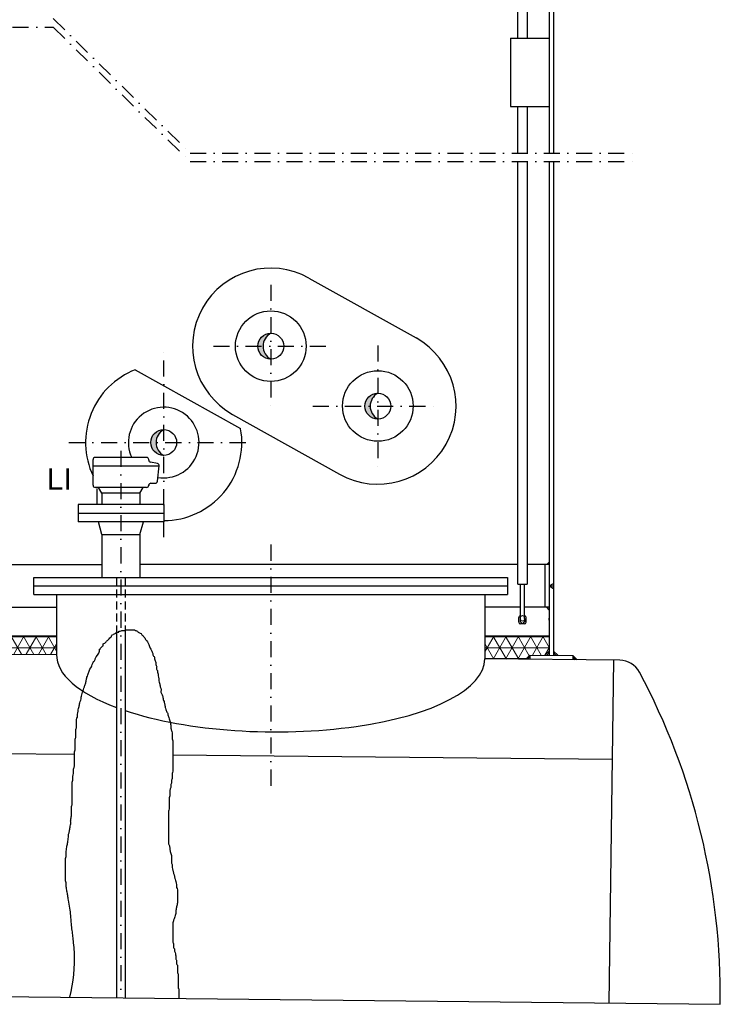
# Model space of a CAD drawing. Header units: millimetres. Extents: x 3957 to 44397, y -13363 to 1692.
# Tile 8 of 18: x 17115 to 18750, y -6471 to -4171. Entities that reach past the tile are written whole.
import ezdxf

# ---------------------------------------------------------------- set-up
doc = ezdxf.new("R2010")
doc.units = ezdxf.units.MM
doc.header["$LTSCALE"] = 0.5
doc.header["$MEASUREMENT"] = 0
for name, pattern in [('DASHDOT', [1, 0.5, -0.25, 0, -0.25]), ('DOT', [0.25, 0, -0.25]), ('HIDDEN', [0.375, 0.25, -0.125]), ('JIS_02_1.0', [2, 1, -1])]:
    doc.linetypes.add(name, pattern=pattern)
doc.layers.get('0').update_dxf_attribs({"linetype": 'CONTINUOUS'})
for name, color, linetype in [('2', 7, 'CONTINUOUS'), ('3', 7, 'CONTINUOUS'), ('41', 7, 'CONTINUOUS'), ('POL_Schraff', 7, 'CONTINUOUS')]:
    doc.layers.add(name, color=color, linetype=linetype)
doc.layers.add('Bemaßung', color=7, linetype='CONTINUOUS', lineweight=13)
doc.styles.add('ROMANS', font='ROMANS', dxfattribs={"height": 0.2})

msp = doc.modelspace()

# ---------------------------------------------------------------- hatches: boundary and pattern name
at = {"layer": '2', "linetype": 'Continuous', "lineweight": 5}
h = msp.add_hatch(dxfattribs=at)
h.set_pattern_fill('NET3', color=256, scale=200)
h.set_pattern_definition([(0, (12447.52, -12912.857), (0, 25), []), (60, (12447.52, -12912.857), (-21.650635, 12.5), []), (120, (12447.52, -12912.857), (-21.650635, -12.5), [])])
h.paths.add_polyline_path([(15810.3, -5610.4), (15770.9, -5610.4), (15770.9, -5619.8), (15781, -5629.9), (15810.3, -5630.1)])
h.paths.add_polyline_path([(16087.5, -5610.4), (15831.6, -5610.4), (15831.6, -5640.4), (15987.8, -5641.9), (16087.5, -5642.9)])
h.paths.add_polyline_path([(16193.9, -5610.4), (16087.5, -5610.4), (16087.5, -5642.9), (16193.9, -5644)])
h.paths.add_polyline_path([(17200.9, -5610.4), (17007.9, -5610.4), (17007.9, -5652.1), (17200.9, -5654.1)])
h.paths.add_polyline_path([(18350.9, -5610.4), (18200.9, -5610.4), (18200.9, -5664.1), (18296.1, -5665), (18306, -5655.1), (18341, -5655.5), (18350.9, -5645.6)])
at = {"layer": 'POL_Schraff', "linetype": 'Continuous', "ltscale": 150}
h = msp.add_hatch(color=256, dxfattribs=at)
h.dxf.hatch_style = 1
h.paths.add_polyline_path([(17683, -4933.5), (17670.8, -4933.5, 0.414214), (17700.9, -4963.6, -0.273942)])
h.paths.add_polyline_path([(17700.9, -4903.3, 0.414214), (17670.8, -4933.5), (17683, -4933.5, -0.273942)])
h = msp.add_hatch(color=256, dxfattribs=at)
h.dxf.hatch_style = 1
h.paths.add_polyline_path([(17933, -5073.5), (17920.8, -5073.5, 0.414214), (17950.9, -5103.6, -0.273942)])
h.paths.add_polyline_path([(17950.9, -5043.3, 0.414214), (17920.8, -5073.5), (17933, -5073.5, -0.273942)])
h = msp.add_hatch(color=256, dxfattribs=at)
h.dxf.hatch_style = 1
h.paths.add_polyline_path([(17433, -5158.5), (17420.8, -5158.5, 0.414214), (17450.9, -5188.6, -0.273942)])
h.paths.add_polyline_path([(17450.9, -5128.3, 0.414214), (17420.8, -5158.5), (17433, -5158.5, -0.273942)])

# ---------------------------------------------------------------- linework, layer by layer
for p, q in [((18277.7, -5489.7), (18299.2, -5489.7)), ((18293.5, -5562.3), (18296, -5564.9)), ((18279.7, -5578.3), (18279.7, -5567.7)), ((18283.5, -5569.3), (18283.5, -5577)), ((18283.5, -5577), (18288.5, -5582.3)), ((18293.2, -5582.3), (18283.7, -5582.3)), ((18293.5, -5577), (18288.5, -5582.3)), ((18293.5, -5569.3), (18293.5, -5577)), ((18297.2, -5578.3), (18297.2, -5567.7))]:
    msp.add_line(p, q)
at = {"linetype": 'JIS_02_1.0', "lineweight": 5, "ltscale": 2}
msp.add_line((18283.5, -5562.3), (18280.9, -5564.9), dxfattribs=at)
for points in [[(18277.7, -4213.5), (18277.7, -3256), (18299.2, -3256), (18299.2, -4213.5)], [(18277.7, -4482.3), (18277.7, -4373.5)], [(18299.2, -4373.5), (18299.2, -4482.3)], [(18277.7, -5489.7), (18277.7, -4502.3)], [(18299.2, -4502.3), (18299.2, -5489.7)], [(18283.5, -5489.7), (18283.5, -5569.3)], [(18293.5, -5569.3), (18293.5, -5489.7)]]:
    msp.add_lwpolyline(points)
for centre, start, end in [((18283.7, -5567.7), 135, 180), ((18293.2, -5567.7), 0, 45), ((18283.7, -5578.3), 180, 270), ((18293.2, -5578.3), 270, 0)]:
    msp.add_arc(centre, 4, start, end)
at = {"linetype": 'JIS_02_1.0', "lineweight": 5, "ltscale": 2, "extrusion": (0, 0, -1)}
msp.add_ellipse((18288.5, -5569.3), major_axis=(0, -6.29), ratio=0.795389, dxfattribs=at)
at = {"layer": '2', "color": 7, "linetype": 'Continuous', "ltscale": 150}
for p, q in [((18350.9, -3003.5), (18350.9, -4482.3)), ((18360.9, -3003.5), (18360.9, -4482.3)), ((18350.9, -4502.3), (18350.9, -5655.6)), ((18360.9, -4502.3), (18360.9, -5655.7)), ((17790.1, -4774.2), (18040.1, -4914.2)), ((17384.6, -4988.4), (17630.5, -5126.1)), ((17611.7, -5092.7), (17861.7, -5232.7)), ((17306.5, -5373.5), (17306.5, -5473.5)), ((17395.4, -5373.5), (17395.4, -5473.5)), ((16908.9, -5443.5), (17306.5, -5443.5)), ((18277.7, -5443.5), (17395.4, -5443.5)), ((18350.9, -5443.5), (18299.2, -5443.5)), ((18340.9, -5443.5), (18340.9, -5543.5)), ((18350.9, -5437.8), (18345.2, -5443.5)), ((17147.9, -5513.5), (17147.9, -5473.5)), ((17147.9, -5473.5), (18253.9, -5473.5)), ((18253.9, -5473.5), (18253.9, -5513.5)), ((17147.9, -5493.5), (18253.9, -5493.5)), ((18350.9, -5493.5), (18360.9, -5487.7)), ((18350.9, -5493.5), (18360.9, -5493.5)), ((18350.9, -5493.5), (18360.9, -5499.2)), ((17147.9, -5513.5), (18253.9, -5513.5)), ((17200.9, -5513.5), (17200.9, -5654.1)), ((18200.9, -5513.5), (18200.9, -5664.1)), ((17007.9, -5543.5), (17200.9, -5543.5)), ((18283.5, -5543.5), (18200.9, -5543.5)), ((18350.9, -5543.5), (18293.5, -5543.5)), ((18350.9, -5549.1), (18345.2, -5543.5)), ((17200.9, -5568.5), (17200.9, -5573.5)), ((18350.9, -5573.5), (18350.9, -5568.5)), ((17007.9, -5652.1), (17200.9, -5654.1)), ((18306, -5655.1), (18296.1, -5665)), ((18306, -5655.1), (18305.9, -5665.1)), ((18306, -5655.1), (18406, -5656.1)), ((18340.9, -5655.6), (18350.9, -5645.6)), ((18345.2, -5655.5), (18350.9, -5649.8)), ((18370.9, -5655.7), (18360.9, -5645.7)), ((18366.7, -5655.7), (18360.9, -5649.9)), ((18406, -5656.1), (18405.9, -5666.1)), ((18406, -5656.1), (18416.1, -5666.2)), ((18515.6, -5667.2), (18200.9, -5664.1)), ((18306, -5659.4), (18300.3, -5665)), ((18406, -5660.3), (18411.8, -5666.2)), ((18500.9, -5667), (18490.3, -6468.3)), ((15987.8, -5874.2), (17242.4, -5886.8)), ((18497.8, -5899.3), (17472.4, -5889.1))]:
    msp.add_line(p, q, dxfattribs=at)
at = {"layer": '2', "color": 7, "linetype": 'DASHDOT', "ltscale": 150}
for p, q in [((17193, -4168.2), (17512.4, -4482.3)), ((15596.1, -4188.2), (17193, -4188.2)), ((17193, -4188.2), (17512.4, -4502.3)), ((17512.4, -4482.3), (18559.2, -4482.3)), ((17512.4, -4502.3), (18559.2, -4502.3)), ((17700.9, -4790.3), (17700.9, -5080.8)), ((17450.9, -5380), (17450.9, -4936.9)), ((17567, -4933.5), (17835, -4933.5)), ((17950.9, -4932.1), (17950.9, -5214.2)), ((17799.1, -5073.5), (18091.5, -5073.5)), ((17229.4, -5158.5), (17658.7, -5158.5)), ((17295.9, -5303.5), (17295.9, -5263.5))]:
    msp.add_line(p, q, dxfattribs=at)
at = {"layer": '2', "linetype": 'Continuous', "lineweight": 5}
for p, q in [((17007.9, -5610.4), (17200.9, -5610.4)), ((18200.9, -5610.4), (18350.9, -5610.4))]:
    msp.add_line(p, q, dxfattribs=at)
at = {"layer": '2', "color": 7, "linetype": 'Continuous', "ltscale": 150}
for centre, radius, start, end in [((17700.9, -4933.5), 182.5, 60.7512, 240.7512), ((17950.9, -5073.5), 182.5, 240.7512, 60.7512), ((17450.9, -5158.5), 182.5, 111.2999, 205.2964), ((17450.9, -5158.5), 182.5, 270, 10.2025), ((18514.9, -5720.2), 53, 28.1175, 89.2445), ((17150.5, -6449.3), 1600, 359.2217, 28.1175)]:
    msp.add_arc(centre, radius, start, end, dxfattribs=at)
for start_param, end_param in [(3.141593, 3.912103), (3.968142, 6.283185)]:
    msp.add_ellipse((17700.9, -5659.1), major_axis=(500, -5), ratio=0.350984, start_param=start_param, end_param=end_param, dxfattribs=at)
at = {"layer": '3', "color": 7, "linetype": 'Continuous', "ltscale": 150}
for p, q in [((17285.9, -5258.5), (17285.9, -5198.5)), ((17410.9, -5193.5), (17290.9, -5193.5)), ((17415.9, -5199.4), (17415.9, -5198.5)), ((17440.3, -5213.5), (17285.9, -5213.5)), ((17436.4, -5207.6), (17419.9, -5204.3)), ((17436.4, -5249), (17440.4, -5213)), ((17410.9, -5263.5), (17290.9, -5263.5)), ((17306.5, -5276.5), (17298.9, -5263.5)), ((17395.4, -5276.5), (17402.9, -5263.5)), ((17420.9, -5253.5), (17431.4, -5253.5)), ((17306.5, -5276.5), (17306.5, -5303.5)), ((17395.4, -5276.5), (17306.5, -5276.5)), ((17395.4, -5276.5), (17395.4, -5303.5)), ((17250.9, -5303.5), (17250.9, -5343.5)), ((17450.9, -5303.5), (17250.9, -5303.5)), ((17450.9, -5303.5), (17450.9, -5343.5)), ((17250.9, -5323.5), (17450.9, -5323.5)), ((17450.9, -5343.5), (17250.9, -5343.5)), ((17306.5, -5373.5), (17298.4, -5343.5)), ((17395.4, -5373.5), (17403.4, -5343.5)), ((17306.5, -5373.5), (17395.4, -5373.5)), ((17340.9, -5601.9), (17340.9, -6456.3)), ((17360.9, -5597.9), (17360.9, -6456.5))]:
    msp.add_line(p, q, dxfattribs=at)
at = {"layer": '3', "color": 7, "linetype": 'DASHDOT', "ltscale": 150}
for p, q in [((17350.9, -5178.1), (17350.9, -6456.4)), ((17700.9, -5397.1), (17700.9, -5975.7))]:
    msp.add_line(p, q, dxfattribs=at)
at = {"layer": '3', "color": 7, "linetype": 'HIDDEN', "ltscale": 150}
for p, q in [((17340.9, -5473.5), (17340.9, -5601.9)), ((17360.9, -5473.5), (17360.9, -5597.9))]:
    msp.add_line(p, q, dxfattribs=at)
at = {"layer": '3', "color": 7, "linetype": 'Continuous', "ltscale": 150}
for centre, start, end in [((17290.9, -5198.5), 90, 180), ((17410.9, -5198.5), 0, 90), ((17420.9, -5199.4), 180, 258.6946), ((17435.4, -5212.5), 353.6627, 78.6822), ((17290.9, -5258.5), 180, 270), ((17410.9, -5258.5), 270, 0), ((17420.9, -5258.5), 90, 180), ((17431.4, -5248.5), 270, 353.6481)]:
    msp.add_arc(centre, 5, start, end, dxfattribs=at)
for points, knots in [([(17289.1, -5668.8), (17289.8, -5667.7), (17290.4, -5666.5), (17290.8, -5665.3), (17291, -5664.8), (17290.7, -5664.1), (17290.8, -5663.6), (17292.4, -5657.3), (17301.2, -5653), (17301.2, -5646.3), (17301.2, -5645.7), (17301.2, -5645.1), (17301.2, -5644.6), (17301.2, -5644), (17301.2, -5643.4), (17301.2, -5642.8), (17301.2, -5642.3), (17301.2, -5641.7), (17301.2, -5641.1), (17301.2, -5640.5), (17302.6, -5641.5), (17302.9, -5641.1), (17303.6, -5640.1), (17303.7, -5638.6), (17304.6, -5637.6), (17305.8, -5636.5), (17306.9, -5635.3), (17308.1, -5634.2), (17308.7, -5633.6), (17309.8, -5633.3), (17309.8, -5632.5), (17309.8, -5631.9), (17309.8, -5631.3), (17309.8, -5630.7), (17309.8, -5630.1), (17309.8, -5629.6), (17309.8, -5629), (17309.8, -5627.7), (17312.4, -5628.2), (17313.3, -5627.3), (17313.8, -5626.7), (17314.4, -5626.1), (17315, -5625.5), (17315.6, -5625), (17316.2, -5624.4), (17316.7, -5623.8), (17317.3, -5623.2), (17317.9, -5622.7), (17318.5, -5622.1), (17319, -5621.5), (17319.6, -5620.9), (17320.2, -5620.3), (17320.8, -5619.8), (17321.3, -5619.2), (17321.9, -5618.6), (17322.5, -5618), (17323.1, -5617.5), (17323.6, -5616.9), (17324.8, -5615.7), (17326, -5614.6), (17327.1, -5613.4), (17327.7, -5612.9), (17328.3, -5612.3), (17328.8, -5611.7), (17329.2, -5611.3), (17328.5, -5610.5), (17328.8, -5610), (17329.2, -5609.2), (17329.8, -5608.6), (17330.6, -5608.2), (17331.1, -5608), (17331.8, -5608.5), (17332.3, -5608.2), (17333, -5607.8), (17333.3, -5606.9), (17334, -5606.5), (17335.1, -5605.9), (17336.4, -5605.4), (17337.5, -5604.8), (17339.3, -5603.8), (17340.6, -5601.3), (17342.7, -5601.3), (17343.3, -5601.3), (17343.8, -5601.3), (17344.4, -5601.3), (17345, -5601.3), (17345.6, -5601.3), (17346.1, -5601.3), (17346.7, -5601.3), (17345.6, -5599.8), (17346.1, -5599.6), (17347.2, -5599.2), (17348.5, -5600), (17349.6, -5599.6), (17350.8, -5599.2), (17351.8, -5597.9), (17353.1, -5597.9), (17353.6, -5597.9), (17354.2, -5597.9), (17354.8, -5597.9), (17355.9, -5597.9), (17357.1, -5597.9), (17358.2, -5597.9), (17359.4, -5597.9), (17360.5, -5597.9), (17361.7, -5597.9), (17362.5, -5597.9), (17362.6, -5596.1), (17363.4, -5596.1), (17364.6, -5596.1), (17365.7, -5596.1), (17366.9, -5596.1), (17367.5, -5596.1), (17368, -5596.1), (17368.6, -5596.1), (17369.2, -5596.1), (17369.8, -5596.1), (17370.3, -5596.1), (17371.5, -5596.1), (17372.7, -5596.1), (17373.8, -5596.1), (17374.4, -5596.1), (17375, -5596.1), (17375.5, -5596.1), (17376.7, -5596.1), (17377.8, -5596.1), (17379, -5596.1), (17380.1, -5596.1), (17381.3, -5596.1), (17382.5, -5596.1), (17383.3, -5596.1), (17383.4, -5597.6), (17384.2, -5597.9), (17384.7, -5598), (17385.4, -5597.7), (17385.9, -5597.9), (17387.1, -5598.3), (17388.3, -5598.8), (17389.4, -5599.6), (17390, -5600.1), (17390.4, -5601), (17391.1, -5601.3), (17392.3, -5601.9), (17393.4, -5602.5), (17394.6, -5603.1), (17395.7, -5603.6), (17396.9, -5604.2), (17398, -5604.8), (17399.2, -5605.4), (17398.9, -5607.4), (17399.7, -5608.2), (17400.6, -5609.1), (17402.4, -5609), (17403.2, -5610), (17404, -5611), (17404.1, -5612.4), (17404.9, -5613.4), (17405.4, -5614.1), (17406.2, -5614.5), (17406.7, -5615.2), (17407.4, -5616.2), (17407.7, -5617.6), (17408.4, -5618.6), (17409.3, -5619.9), (17411.1, -5620.6), (17411.9, -5622.1), (17412.4, -5623.2), (17413, -5624.4), (17413.6, -5625.5), (17414.2, -5626.7), (17414.7, -5627.8), (17415.3, -5629), (17415.9, -5630.1), (17416.5, -5631.3), (17417, -5632.5), (17417.9, -5634.1), (17418, -5636), (17418.8, -5637.6), (17419.4, -5638.8), (17419.9, -5639.9), (17420.5, -5641.1), (17421.1, -5642.3), (17421.7, -5643.4), (17422.2, -5644.6), (17423.4, -5646.9), (17424.5, -5649.2), (17425.7, -5651.5), (17426.2, -5652.5), (17425.4, -5653.9), (17425.7, -5654.9), (17426.2, -5656.9), (17428.7, -5658.1), (17429.2, -5660.1), (17429.4, -5661.2), (17428.9, -5662.5), (17429.2, -5663.6), (17429.6, -5665.3), (17430.2, -5667.1), (17430.9, -5668.8), (17431.4, -5670), (17432.2, -5671), (17432.6, -5672.2), (17433.2, -5673.8), (17432.2, -5675.8), (17432.6, -5677.4), (17432.9, -5678.6), (17434.1, -5679.7), (17434.3, -5680.9), (17434.9, -5683.1), (17433.8, -5685.6), (17434.3, -5687.8), (17434.6, -5689), (17435.8, -5690), (17436.1, -5691.3), (17436.3, -5692.4), (17435.9, -5693.6), (17436.1, -5694.7), (17436.4, -5696.5), (17437.5, -5698.1), (17437.8, -5699.9), (17438, -5701), (17437.6, -5702.2), (17437.8, -5703.4), (17438.1, -5705.7), (17439.2, -5708), (17439.5, -5710.3), (17439.8, -5712), (17439.2, -5713.8), (17439.5, -5715.5), (17439.9, -5717.3), (17440.9, -5718.9), (17441.3, -5720.7), (17441.9, -5723.5), (17442.4, -5726.4), (17443, -5729.3), (17443.5, -5731.6), (17444.2, -5733.9), (17444.7, -5736.2), (17445.2, -5738.5), (17443.7, -5741.1), (17444.7, -5743.1), (17445.3, -5744.3), (17445.9, -5745.5), (17446.4, -5746.6), (17447, -5747.8), (17447.6, -5748.9), (17448.2, -5750.1), (17449.5, -5752.7), (17449.1, -5755.9), (17449.9, -5758.7), (17450.4, -5760.5), (17451.2, -5762.1), (17451.6, -5763.9), (17452.3, -5766.2), (17452.8, -5768.5), (17453.4, -5770.8), (17454, -5773.7), (17454.4, -5776.6), (17455.1, -5779.5), (17455.5, -5781.2), (17456.2, -5782.9), (17456.8, -5784.7), (17457.7, -5787.1), (17459.4, -5789.2), (17460.3, -5791.6), (17460.7, -5792.6), (17459.9, -5794), (17460.3, -5795), (17460.7, -5796.2), (17461.6, -5797.3), (17462, -5798.5)], [0, 0, 0, 0, 0.01069, 0.01069, 0.01069, 0.015471, 0.015471, 0.015471, 0.071224, 0.071224, 0.071224, 0.076005, 0.076005, 0.076005, 0.080785, 0.080785, 0.080785, 0.085566, 0.085566, 0.085566, 0.090347, 0.090347, 0.090347, 0.101037, 0.101037, 0.101037, 0.114559, 0.114559, 0.114559, 0.12132, 0.12132, 0.12132, 0.126101, 0.126101, 0.126101, 0.130882, 0.130882, 0.130882, 0.141572, 0.141572, 0.141572, 0.148333, 0.148333, 0.148333, 0.155094, 0.155094, 0.155094, 0.161855, 0.161855, 0.161855, 0.168616, 0.168616, 0.168616, 0.175377, 0.175377, 0.175377, 0.182138, 0.182138, 0.182138, 0.19566, 0.19566, 0.19566, 0.202421, 0.202421, 0.202421, 0.207202, 0.207202, 0.207202, 0.213963, 0.213963, 0.213963, 0.218744, 0.218744, 0.218744, 0.225505, 0.225505, 0.225505, 0.236195, 0.236195, 0.236195, 0.253432, 0.253432, 0.253432, 0.258213, 0.258213, 0.258213, 0.262994, 0.262994, 0.262994, 0.267775, 0.267775, 0.267775, 0.277336, 0.277336, 0.277336, 0.288026, 0.288026, 0.288026, 0.292807, 0.292807, 0.292807, 0.302368, 0.302368, 0.302368, 0.31193, 0.31193, 0.31193, 0.318691, 0.318691, 0.318691, 0.328253, 0.328253, 0.328253, 0.333033, 0.333033, 0.333033, 0.337814, 0.337814, 0.337814, 0.347376, 0.347376, 0.347376, 0.352157, 0.352157, 0.352157, 0.361718, 0.361718, 0.361718, 0.37128, 0.37128, 0.37128, 0.378041, 0.378041, 0.378041, 0.382822, 0.382822, 0.382822, 0.393512, 0.393512, 0.393512, 0.400273, 0.400273, 0.400273, 0.410963, 0.410963, 0.410963, 0.421653, 0.421653, 0.421653, 0.432343, 0.432343, 0.432343, 0.443033, 0.443033, 0.443033, 0.453723, 0.453723, 0.453723, 0.460484, 0.460484, 0.460484, 0.471175, 0.471175, 0.471175, 0.484697, 0.484697, 0.484697, 0.495387, 0.495387, 0.495387, 0.506077, 0.506077, 0.506077, 0.516767, 0.516767, 0.516767, 0.531885, 0.531885, 0.531885, 0.542575, 0.542575, 0.542575, 0.553265, 0.553265, 0.553265, 0.574646, 0.574646, 0.574646, 0.584207, 0.584207, 0.584207, 0.601444, 0.601444, 0.601444, 0.611006, 0.611006, 0.611006, 0.626124, 0.626124, 0.626124, 0.636814, 0.636814, 0.636814, 0.651156, 0.651156, 0.651156, 0.661847, 0.661847, 0.661847, 0.68097, 0.68097, 0.68097, 0.69166, 0.69166, 0.69166, 0.701222, 0.701222, 0.701222, 0.71634, 0.71634, 0.71634, 0.725901, 0.725901, 0.725901, 0.745613, 0.745613, 0.745613, 0.759955, 0.759955, 0.759955, 0.775073, 0.775073, 0.775073, 0.79945, 0.79945, 0.79945, 0.819162, 0.819162, 0.819162, 0.838285, 0.838285, 0.838285, 0.848976, 0.848976, 0.848976, 0.859666, 0.859666, 0.859666, 0.884043, 0.884043, 0.884043, 0.899161, 0.899161, 0.899161, 0.918873, 0.918873, 0.918873, 0.94325, 0.94325, 0.94325, 0.958368, 0.958368, 0.958368, 0.979748, 0.979748, 0.979748, 0.98931, 0.98931, 0.98931, 1, 1, 1, 1]), ([(17232, -6454), (17240.2, -6418.9), (17244.4, -6383.7), (17242.4, -6348.5), (17242, -6341.6), (17241.4, -6334.6), (17240.6, -6327.7), (17240.1, -6322.5), (17239.5, -6317.3), (17238.9, -6312.2), (17238.3, -6307.6), (17237.7, -6302.9), (17237.2, -6298.3), (17236.6, -6293.1), (17236, -6288), (17235.4, -6282.8), (17234.8, -6276.4), (17234.3, -6270.1), (17233.7, -6263.7), (17233.2, -6258), (17232.7, -6252.2), (17232, -6246.4), (17231.1, -6240), (17229.6, -6233.8), (17228.5, -6227.4), (17227.9, -6224), (17227.4, -6220.5), (17226.8, -6217), (17226.2, -6213.6), (17225.6, -6210.1), (17225.1, -6206.7), (17224.5, -6203.2), (17223.9, -6199.7), (17223.3, -6196.3), (17223, -6194), (17223.5, -6191.7), (17223.3, -6189.4), (17223.1, -6186.5), (17221.6, -6183.7), (17221.6, -6180.7), (17221.6, -6179.6), (17221.6, -6178.4), (17221.6, -6177.3), (17221.6, -6175.5), (17221.6, -6173.8), (17221.6, -6172.1), (17221.6, -6169.8), (17221.6, -6167.5), (17221.6, -6165.2), (17221.6, -6161.7), (17221.6, -6158.2), (17221.6, -6154.8), (17221.6, -6151.9), (17221.6, -6149), (17221.6, -6146.1), (17221.6, -6141.5), (17221.6, -6136.9), (17221.6, -6132.3), (17221.6, -6129.4), (17223.1, -6126.6), (17223.3, -6123.6), (17223.6, -6120.2), (17223, -6116.7), (17223.3, -6113.3), (17223.8, -6109.2), (17224.3, -6105.2), (17225.1, -6101.2), (17225.6, -6098.3), (17226.3, -6095.4), (17226.8, -6092.5), (17227.5, -6088.5), (17228.1, -6084.5), (17228.5, -6080.4), (17228.7, -6078.7), (17228.2, -6076.9), (17228.5, -6075.2), (17229, -6072.9), (17229.8, -6070.6), (17230.3, -6068.3), (17230.8, -6065.4), (17231.4, -6062.5), (17232, -6059.7), (17232.6, -6056.2), (17233.2, -6052.7), (17233.7, -6049.3), (17234.1, -6046.4), (17233.5, -6043.5), (17233.7, -6040.6), (17234, -6037.1), (17235.4, -6033.8), (17235.4, -6030.3), (17235.4, -6027.9), (17235.4, -6025.6), (17235.4, -6023.3), (17235.4, -6019.3), (17235.4, -6015.3), (17235.4, -6011.2), (17235.4, -6008.3), (17237.2, -6005.5), (17237.2, -6002.6), (17237.2, -6000.3), (17237.2, -5998), (17237.2, -5995.7), (17237.2, -5992.8), (17237.2, -5989.9), (17237.2, -5987), (17237.2, -5985.3), (17237.2, -5983.6), (17237.2, -5981.8), (17237.2, -5978.9), (17237.2, -5976.1), (17237.2, -5973.2), (17237.2, -5971.4), (17237.2, -5969.7), (17237.2, -5968), (17237.2, -5965.1), (17237.2, -5962.2), (17237.2, -5959.3), (17237.2, -5957), (17237.2, -5954.7), (17237.2, -5952.4), (17237.2, -5950.6), (17238.7, -5949), (17238.9, -5947.2), (17239.3, -5944.4), (17238.5, -5941.4), (17238.9, -5938.6), (17239.2, -5936.3), (17240.6, -5934), (17240.6, -5931.7), (17240.6, -5929.9), (17240.6, -5928.2), (17240.6, -5926.5), (17240.6, -5924.7), (17240.6, -5923), (17240.6, -5921.3), (17240.6, -5918.9), (17242.4, -5916.7), (17242.4, -5914.4), (17242.4, -5913.2), (17242.4, -5912.1), (17242.4, -5910.9), (17242.4, -5908.6), (17242.4, -5906.3), (17242.4, -5904), (17242.4, -5902.3), (17242.4, -5900.5), (17242.4, -5898.8), (17242.4, -5897.7), (17242.4, -5896.5), (17242.4, -5895.3), (17242.4, -5893), (17242.4, -5890.7), (17242.4, -5888.4), (17242.4, -5887.3), (17242.4, -5886.1), (17242.4, -5885), (17242.4, -5883.8), (17242.4, -5882.7), (17242.4, -5881.5), (17242.4, -5879.7), (17244.1, -5878.1), (17244.1, -5876.3), (17244.1, -5874.6), (17244.1, -5872.9), (17244.1, -5871.1), (17244.1, -5868.8), (17244.1, -5866.5), (17244.1, -5864.2), (17244.1, -5862.5), (17244.1, -5860.8), (17244.1, -5859), (17244.1, -5857.3), (17244.1, -5855.6), (17244.1, -5853.8), (17244.1, -5850.9), (17245.8, -5848.1), (17245.8, -5845.2), (17245.8, -5843.5), (17245.8, -5841.7), (17245.8, -5840), (17245.8, -5837.1), (17245.8, -5834.2), (17245.8, -5831.4), (17245.8, -5828.4), (17247.5, -5825.6), (17247.5, -5822.7), (17247.5, -5820.4), (17247.5, -5818.1), (17247.5, -5815.8), (17247.5, -5812.3), (17247.5, -5808.9), (17247.5, -5805.4), (17247.5, -5803.6), (17249, -5802), (17249.3, -5800.2), (17249.6, -5798), (17249, -5795.6), (17249.3, -5793.3), (17249.6, -5791), (17250.7, -5788.7), (17251, -5786.4), (17251.2, -5785.3), (17250.8, -5784), (17251, -5782.9), (17251.4, -5781.1), (17252.3, -5779.5), (17252.7, -5777.7), (17253.4, -5774.9), (17253.7, -5771.9), (17254.5, -5769.1), (17255, -5767.3), (17255.7, -5765.7), (17256.2, -5763.9), (17256.9, -5761.6), (17257.5, -5759.3), (17257.9, -5757), (17258.2, -5755.9), (17257.6, -5754.6), (17257.9, -5753.5), (17258.4, -5751.8), (17259.2, -5750.1), (17259.7, -5748.3), (17260.3, -5746.1), (17260.6, -5743.7), (17261.4, -5741.4), (17261.8, -5740.2), (17262.7, -5739.2), (17263.1, -5738), (17263.8, -5736.2), (17264.3, -5734.5), (17264.8, -5732.8), (17265.5, -5730.5), (17265.9, -5728.1), (17266.6, -5725.9), (17266.9, -5724.6), (17268, -5723.6), (17268.3, -5722.4), (17269, -5719.5), (17269.4, -5716.6), (17270, -5713.7), (17270.6, -5711.4), (17271, -5709.1), (17271.8, -5706.8), (17272.3, -5705.1), (17272.9, -5703.4), (17273.5, -5701.6), (17274.1, -5699.9), (17274.6, -5698.2), (17275.2, -5696.4), (17275.6, -5695.2), (17276.4, -5694.2), (17277, -5693), (17277.7, -5691.3), (17278, -5689.5), (17278.7, -5687.8), (17279.5, -5685.9), (17281.3, -5684.5), (17282.1, -5682.6), (17282.9, -5680.9), (17283.1, -5679.1), (17283.9, -5677.4), (17284.4, -5676.3), (17285, -5675.1), (17285.6, -5674), (17286.2, -5672.8), (17286.8, -5671.7), (17287.3, -5670.5), (17287.7, -5669.8), (17288.6, -5669.4), (17289.1, -5668.8)], [0, 0, 0, 0, 0.132902, 0.132902, 0.132902, 0.159011, 0.159011, 0.159011, 0.178645, 0.178645, 0.178645, 0.196126, 0.196126, 0.196126, 0.21576, 0.21576, 0.21576, 0.239709, 0.239709, 0.239709, 0.2615, 0.2615, 0.2615, 0.285742, 0.285742, 0.285742, 0.298931, 0.298931, 0.298931, 0.31212, 0.31212, 0.31212, 0.325309, 0.325309, 0.325309, 0.333982, 0.333982, 0.333982, 0.345038, 0.345038, 0.345038, 0.349374, 0.349374, 0.349374, 0.355879, 0.355879, 0.355879, 0.364552, 0.364552, 0.364552, 0.377561, 0.377561, 0.377561, 0.388402, 0.388402, 0.388402, 0.405749, 0.405749, 0.405749, 0.416804, 0.416804, 0.416804, 0.429814, 0.429814, 0.429814, 0.445146, 0.445146, 0.445146, 0.456202, 0.456202, 0.456202, 0.471534, 0.471534, 0.471534, 0.478038, 0.478038, 0.478038, 0.486978, 0.486978, 0.486978, 0.498034, 0.498034, 0.498034, 0.511223, 0.511223, 0.511223, 0.522064, 0.522064, 0.522064, 0.535253, 0.535253, 0.535253, 0.543926, 0.543926, 0.543926, 0.559104, 0.559104, 0.559104, 0.57016, 0.57016, 0.57016, 0.578833, 0.578833, 0.578833, 0.589674, 0.589674, 0.589674, 0.596179, 0.596179, 0.596179, 0.60702, 0.60702, 0.60702, 0.613525, 0.613525, 0.613525, 0.624366, 0.624366, 0.624366, 0.633039, 0.633039, 0.633039, 0.639896, 0.639896, 0.639896, 0.650737, 0.650737, 0.650737, 0.659677, 0.659677, 0.659677, 0.666182, 0.666182, 0.666182, 0.672686, 0.672686, 0.672686, 0.681626, 0.681626, 0.681626, 0.685963, 0.685963, 0.685963, 0.694636, 0.694636, 0.694636, 0.701141, 0.701141, 0.701141, 0.705477, 0.705477, 0.705477, 0.71415, 0.71415, 0.71415, 0.718487, 0.718487, 0.718487, 0.722823, 0.722823, 0.722823, 0.72968, 0.72968, 0.72968, 0.736184, 0.736184, 0.736184, 0.744857, 0.744857, 0.744857, 0.751362, 0.751362, 0.751362, 0.757867, 0.757867, 0.757867, 0.768923, 0.768923, 0.768923, 0.775428, 0.775428, 0.775428, 0.786269, 0.786269, 0.786269, 0.797325, 0.797325, 0.797325, 0.805998, 0.805998, 0.805998, 0.819007, 0.819007, 0.819007, 0.825864, 0.825864, 0.825864, 0.834537, 0.834537, 0.834537, 0.843477, 0.843477, 0.843477, 0.847813, 0.847813, 0.847813, 0.85467, 0.85467, 0.85467, 0.865726, 0.865726, 0.865726, 0.872582, 0.872582, 0.872582, 0.881522, 0.881522, 0.881522, 0.885859, 0.885859, 0.885859, 0.892715, 0.892715, 0.892715, 0.901655, 0.901655, 0.901655, 0.906504, 0.906504, 0.906504, 0.91336, 0.91336, 0.91336, 0.9223, 0.9223, 0.9223, 0.927149, 0.927149, 0.927149, 0.938205, 0.938205, 0.938205, 0.947144, 0.947144, 0.947144, 0.954001, 0.954001, 0.954001, 0.960858, 0.960858, 0.960858, 0.965706, 0.965706, 0.965706, 0.972563, 0.972563, 0.972563, 0.98038, 0.98038, 0.98038, 0.987237, 0.987237, 0.987237, 0.992085, 0.992085, 0.992085, 0.996934, 0.996934, 0.996934, 1, 1, 1, 1]), ([(17462, -5798.5), (17462.6, -5800.2), (17463.2, -5802), (17463.7, -5803.7), (17464.3, -5805.4), (17464.9, -5807.1), (17465.5, -5808.9), (17466.6, -5812.2), (17466.8, -5815.8), (17467.2, -5819.2), (17467.4, -5821), (17466.9, -5822.7), (17467.2, -5824.4), (17467.6, -5826.8), (17468.3, -5829.1), (17468.9, -5831.4), (17469.4, -5833.1), (17470.7, -5834.7), (17470.7, -5836.5), (17470.7, -5838.3), (17470.7, -5840), (17470.7, -5841.7), (17470.7, -5844), (17470.7, -5846.3), (17470.7, -5848.6), (17470.7, -5851.6), (17472.4, -5854.4), (17472.4, -5857.3), (17472.4, -5859.6), (17472.4, -5861.9), (17472.4, -5864.2), (17472.4, -5867.1), (17472.4, -5870), (17472.4, -5872.9), (17472.4, -5874.6), (17472.4, -5876.3), (17472.4, -5878.1), (17472.4, -5879.8), (17472.4, -5881.5), (17472.4, -5883.2), (17472.4, -5884.4), (17472.4, -5885.5), (17472.4, -5886.7), (17472.4, -5887.3), (17472.4, -5887.9), (17472.4, -5888.4), (17472.4, -5890.2), (17472.4, -5891.9), (17472.4, -5893.6), (17472.4, -5894.8), (17472.4, -5895.9), (17472.4, -5897.1), (17472.4, -5898.8), (17472.4, -5900.5), (17472.4, -5902.3), (17472.4, -5905.1), (17472.4, -5908), (17472.4, -5910.9), (17472.4, -5913.2), (17472.4, -5915.5), (17472.4, -5917.8), (17472.4, -5920.7), (17472.4, -5923.6), (17472.4, -5926.5), (17472.4, -5928.3), (17470.7, -5929.8), (17470.7, -5931.7), (17470.7, -5932.8), (17470.7, -5934), (17470.7, -5935.1), (17470.7, -5937.4), (17470.7, -5939.7), (17470.7, -5942), (17470.7, -5944.4), (17469.3, -5946.6), (17468.9, -5949), (17468.7, -5950.7), (17469.2, -5952.5), (17468.9, -5954.2), (17468.7, -5955.4), (17467.4, -5956.4), (17467.2, -5957.6), (17466.8, -5959.9), (17467.6, -5962.3), (17467.2, -5964.5), (17466.8, -5966.8), (17465.5, -5969.1), (17465.5, -5971.4), (17465.5, -5972.6), (17465.5, -5973.8), (17465.5, -5974.9), (17465.5, -5976.1), (17465.5, -5977.2), (17465.5, -5978.4), (17465.5, -5980.1), (17465.5, -5981.8), (17465.5, -5983.6), (17465.5, -5985.4), (17463.7, -5986.9), (17463.7, -5988.7), (17463.7, -5990.5), (17463.7, -5992.2), (17463.7, -5993.9), (17463.7, -5996.2), (17463.7, -5998.5), (17463.7, -6000.8), (17463.7, -6002.6), (17463.7, -6004.3), (17463.7, -6006), (17463.7, -6008.9), (17463.7, -6011.8), (17463.7, -6014.7), (17463.7, -6016.5), (17462, -6018), (17462, -6019.9), (17462, -6022.2), (17462, -6024.5), (17462, -6026.8), (17462, -6029.1), (17462, -6031.4), (17462, -6033.7), (17462, -6035.4), (17462, -6037.2), (17462, -6038.9), (17462, -6041.2), (17462, -6043.5), (17462, -6045.8), (17462, -6048.1), (17462, -6050.4), (17462, -6052.7), (17462, -6055.6), (17462, -6058.5), (17462, -6061.4), (17462, -6064.3), (17462, -6067.1), (17462, -6070), (17462, -6072.3), (17462, -6074.6), (17462, -6076.9), (17462, -6078.7), (17462, -6080.4), (17462, -6082.1), (17462, -6085), (17462, -6087.9), (17462, -6090.8), (17462, -6092.5), (17462, -6094.2), (17462, -6096), (17462, -6097.3), (17463.3, -6098.2), (17463.7, -6099.4), (17464.5, -6101.7), (17465.2, -6104), (17465.5, -6106.4), (17465.6, -6107.5), (17465.3, -6108.7), (17465.5, -6109.8), (17465.9, -6112.7), (17466.5, -6115.6), (17467.2, -6118.5), (17467.6, -6120.2), (17468.9, -6121.8), (17468.9, -6123.6), (17468.9, -6126), (17468.9, -6128.3), (17468.9, -6130.6), (17468.9, -6133.4), (17468.9, -6136.3), (17468.9, -6139.2), (17468.9, -6141.6), (17470.4, -6143.8), (17470.7, -6146.1), (17470.9, -6147.8), (17470.2, -6149.6), (17470.7, -6151.3), (17471.2, -6153.6), (17471.8, -6155.9), (17472.4, -6158.2), (17473, -6160.5), (17473.5, -6162.8), (17474.1, -6165.2), (17474.7, -6167.5), (17475.3, -6169.8), (17475.8, -6172.1), (17476.4, -6174.4), (17477, -6176.7), (17477.6, -6179), (17478, -6180.8), (17478.8, -6182.4), (17479.3, -6184.2), (17480, -6186.5), (17480.6, -6188.8), (17481, -6191.1), (17481.5, -6193.4), (17480.7, -6195.8), (17481, -6198), (17481.3, -6199.8), (17482.8, -6201.4), (17482.8, -6203.2), (17482.8, -6206.1), (17482.8, -6209), (17482.8, -6211.9), (17482.8, -6214.2), (17482.8, -6216.5), (17482.8, -6218.8), (17482.8, -6220.5), (17482.8, -6222.2), (17482.8, -6224), (17482.8, -6225.1), (17482.8, -6226.3), (17482.8, -6227.4), (17482.8, -6229.7), (17482.8, -6232.1), (17482.8, -6234.3), (17482.8, -6237.2), (17481.6, -6240.1), (17481, -6243), (17480.5, -6245.9), (17479.9, -6248.7), (17479.3, -6251.6), (17478.9, -6253.9), (17480, -6256.4), (17479.3, -6258.5), (17478.2, -6262), (17477, -6265.5), (17475.8, -6268.9), (17475.3, -6270.7), (17474.7, -6272.4), (17474.1, -6274.1), (17473.2, -6276.9), (17472.4, -6279.8), (17472.4, -6282.8), (17472.4, -6283.9), (17472.4, -6285.1), (17472.4, -6286.2), (17472.4, -6287.4), (17472.4, -6288.5), (17472.4, -6289.7), (17472.4, -6292), (17472.4, -6294.3), (17472.4, -6296.6), (17472.4, -6297.8), (17472.4, -6298.9), (17472.4, -6300.1), (17472.4, -6301.8), (17472.4, -6303.5), (17472.4, -6305.2), (17472.4, -6307), (17472.4, -6308.7), (17472.4, -6310.4), (17472.4, -6312.2), (17472.4, -6313.9), (17472.4, -6315.6), (17472.4, -6317.4), (17472.4, -6319.1), (17472.4, -6320.8), (17472.4, -6322.5), (17472.4, -6324.3), (17472.4, -6326), (17472.4, -6327.3), (17474.1, -6328.2), (17474.1, -6329.5), (17474.1, -6331.2), (17474.1, -6332.9), (17474.1, -6334.6), (17474.1, -6335.8), (17474.1, -6337), (17474.1, -6338.1), (17474.1, -6339.4), (17475.6, -6340.3), (17475.8, -6341.6)], [0, 0, 0, 0, 0.009922, 0.009922, 0.009922, 0.019845, 0.019845, 0.019845, 0.038931, 0.038931, 0.038931, 0.048344, 0.048344, 0.048344, 0.061281, 0.061281, 0.061281, 0.071204, 0.071204, 0.071204, 0.080617, 0.080617, 0.080617, 0.093168, 0.093168, 0.093168, 0.109167, 0.109167, 0.109167, 0.121718, 0.121718, 0.121718, 0.137407, 0.137407, 0.137407, 0.14682, 0.14682, 0.14682, 0.156234, 0.156234, 0.156234, 0.162509, 0.162509, 0.162509, 0.165647, 0.165647, 0.165647, 0.17506, 0.17506, 0.17506, 0.181335, 0.181335, 0.181335, 0.190749, 0.190749, 0.190749, 0.206437, 0.206437, 0.206437, 0.218988, 0.218988, 0.218988, 0.234677, 0.234677, 0.234677, 0.244599, 0.244599, 0.244599, 0.250875, 0.250875, 0.250875, 0.263426, 0.263426, 0.263426, 0.276363, 0.276363, 0.276363, 0.285776, 0.285776, 0.285776, 0.292793, 0.292793, 0.292793, 0.305343, 0.305343, 0.305343, 0.318281, 0.318281, 0.318281, 0.324556, 0.324556, 0.324556, 0.330832, 0.330832, 0.330832, 0.340245, 0.340245, 0.340245, 0.350167, 0.350167, 0.350167, 0.359581, 0.359581, 0.359581, 0.372132, 0.372132, 0.372132, 0.381545, 0.381545, 0.381545, 0.397234, 0.397234, 0.397234, 0.407156, 0.407156, 0.407156, 0.419707, 0.419707, 0.419707, 0.432258, 0.432258, 0.432258, 0.441671, 0.441671, 0.441671, 0.454222, 0.454222, 0.454222, 0.466773, 0.466773, 0.466773, 0.482462, 0.482462, 0.482462, 0.49815, 0.49815, 0.49815, 0.510701, 0.510701, 0.510701, 0.520115, 0.520115, 0.520115, 0.535803, 0.535803, 0.535803, 0.545217, 0.545217, 0.545217, 0.552233, 0.552233, 0.552233, 0.56517, 0.56517, 0.56517, 0.571446, 0.571446, 0.571446, 0.587445, 0.587445, 0.587445, 0.597367, 0.597367, 0.597367, 0.609918, 0.609918, 0.609918, 0.625607, 0.625607, 0.625607, 0.638544, 0.638544, 0.638544, 0.647957, 0.647957, 0.647957, 0.660895, 0.660895, 0.660895, 0.673832, 0.673832, 0.673832, 0.686769, 0.686769, 0.686769, 0.699706, 0.699706, 0.699706, 0.709629, 0.709629, 0.709629, 0.722566, 0.722566, 0.722566, 0.735117, 0.735117, 0.735117, 0.745039, 0.745039, 0.745039, 0.760728, 0.760728, 0.760728, 0.773279, 0.773279, 0.773279, 0.782692, 0.782692, 0.782692, 0.788968, 0.788968, 0.788968, 0.801519, 0.801519, 0.801519, 0.817518, 0.817518, 0.817518, 0.833518, 0.833518, 0.833518, 0.846069, 0.846069, 0.846069, 0.865913, 0.865913, 0.865913, 0.875836, 0.875836, 0.875836, 0.891835, 0.891835, 0.891835, 0.898111, 0.898111, 0.898111, 0.904386, 0.904386, 0.904386, 0.916937, 0.916937, 0.916937, 0.923213, 0.923213, 0.923213, 0.932626, 0.932626, 0.932626, 0.942039, 0.942039, 0.942039, 0.951452, 0.951452, 0.951452, 0.960866, 0.960866, 0.960866, 0.970279, 0.970279, 0.970279, 0.977295, 0.977295, 0.977295, 0.986708, 0.986708, 0.986708, 0.992984, 0.992984, 0.992984, 1, 1, 1, 1]), ([(17475.8, -6341.6), (17476.2, -6343.2), (17475.4, -6345.1), (17475.8, -6346.8), (17476.2, -6348), (17477.3, -6349), (17477.6, -6350.2), (17478.4, -6353.6), (17478.9, -6357.1), (17479.3, -6360.6), (17479.5, -6362.3), (17479.1, -6364.1), (17479.3, -6365.8), (17479.4, -6366.6), (17481, -6366.7), (17481, -6367.5), (17481, -6368.7), (17481, -6369.8), (17481, -6371), (17481, -6372.7), (17481, -6374.4), (17481, -6376.2), (17481, -6377.4), (17482.8, -6378.3), (17482.8, -6379.6), (17482.8, -6380.8), (17482.8, -6381.9), (17482.8, -6383.1), (17482.8, -6384.8), (17482.8, -6386.5), (17482.8, -6388.3), (17482.8, -6389.4), (17482.8, -6390.6), (17482.8, -6391.7), (17482.8, -6393.5), (17482.8, -6395.2), (17482.8, -6396.9), (17482.8, -6398.2), (17484.5, -6399.1), (17484.5, -6400.4), (17484.5, -6401.5), (17484.5, -6402.7), (17484.5, -6403.8), (17484.5, -6405), (17484.5, -6406.1), (17484.5, -6407.3), (17484.5, -6408.4), (17484.5, -6409.6), (17484.5, -6410.7), (17484.5, -6411.9), (17484.5, -6413.1), (17484.5, -6414.2), (17484.5, -6415.4), (17484.5, -6416.5), (17484.5, -6417.7), (17484.5, -6418.8), (17484.5, -6420), (17484.5, -6421.1), (17484.5, -6422.3), (17484.5, -6423.4), (17484.5, -6424.6), (17484.5, -6425.7), (17484.5, -6426.9), (17484.5, -6428), (17484.5, -6428.6), (17484.5, -6429.2), (17484.5, -6429.8), (17484.5, -6430.9), (17484.5, -6432.1), (17484.5, -6433.2), (17484.5, -6434), (17486.2, -6434.1), (17486.2, -6435), (17486.2, -6435.5), (17486.2, -6436.1), (17486.2, -6436.7), (17486.2, -6437.8), (17486.2, -6439), (17486.2, -6440.2), (17486.2, -6440.7), (17486.2, -6441.3), (17486.2, -6441.9), (17486.2, -6443), (17486.2, -6444.2), (17486.2, -6445.3), (17486.2, -6445.9), (17486.2, -6446.5), (17486.2, -6447.1), (17486.2, -6447.6), (17486.2, -6448.2), (17486.2, -6448.8), (17486.2, -6449.4), (17486.2, -6450), (17486.2, -6450.5), (17486.2, -6451.1), (17486.2, -6451.7), (17486.2, -6452.3), (17486.2, -6452.8), (17486.2, -6453.4), (17486.2, -6454), (17486.2, -6454.6), (17486.2, -6455.1), (17486.2, -6455.7), (17486.2, -6456.3), (17486.2, -6456.9), (17486.2, -6457.4)], [0, 0, 0, 0, 0.043719, 0.043719, 0.043719, 0.076306, 0.076306, 0.076306, 0.16495, 0.16495, 0.16495, 0.20867, 0.20867, 0.20867, 0.229279, 0.229279, 0.229279, 0.258426, 0.258426, 0.258426, 0.302145, 0.302145, 0.302145, 0.334732, 0.334732, 0.334732, 0.363878, 0.363878, 0.363878, 0.407597, 0.407597, 0.407597, 0.436744, 0.436744, 0.436744, 0.480463, 0.480463, 0.480463, 0.513049, 0.513049, 0.513049, 0.542196, 0.542196, 0.542196, 0.571342, 0.571342, 0.571342, 0.600488, 0.600488, 0.600488, 0.629635, 0.629635, 0.629635, 0.658781, 0.658781, 0.658781, 0.687927, 0.687927, 0.687927, 0.717073, 0.717073, 0.717073, 0.746219, 0.746219, 0.746219, 0.760793, 0.760793, 0.760793, 0.789939, 0.789939, 0.789939, 0.810549, 0.810549, 0.810549, 0.825122, 0.825122, 0.825122, 0.854268, 0.854268, 0.854268, 0.868842, 0.868842, 0.868842, 0.897988, 0.897988, 0.897988, 0.912561, 0.912561, 0.912561, 0.927134, 0.927134, 0.927134, 0.941707, 0.941707, 0.941707, 0.95628, 0.95628, 0.95628, 0.970854, 0.970854, 0.970854, 0.985426, 0.985426, 0.985426, 1, 1, 1, 1])]:
    msp.add_open_spline(points, degree=3, knots=knots, dxfattribs=at)
msp.add_point((17415.9, -5258.5), dxfattribs=at)
at = {"layer": '41', "color": 7, "linetype": 'Continuous', "ltscale": 150}
for p, q in [((18260.9, -4213.5), (18350.9, -4213.5)), ((18260.9, -4213.5), (18260.9, -4373.5)), ((18260.9, -4373.5), (18350.9, -4373.5))]:
    msp.add_line(p, q, dxfattribs=at)
at = {"layer": '41', "color": 7, "linetype": 'DOT', "ltscale": 150}
for p, q in [((18350.9, -4213.5), (18360.9, -4213.5)), ((18350.9, -4373.5), (18360.9, -4373.5))]:
    msp.add_line(p, q, dxfattribs=at)
at = {"layer": 'Bemaßung'}
msp.add_arc((18290.6, -5564.6), 4.33, 12.2886, 49.3793, dxfattribs=at)
at = {"layer": 'POL_Schraff', "linetype": 'Continuous', "ltscale": 150}
msp.add_line((15503.9, -6436.6), (18750.3, -6471), dxfattribs=at)
for centre, radius in [((17701, -4933.5), 82.5), ((17700.9, -4933.5), 30.2), ((17950.9, -5073.2), 82.5), ((17950.9, -5073.5), 30.2), ((17450.9, -5158.5), 30.2)]:
    msp.add_circle(centre, radius, dxfattribs=at)
for centre, radius, start, end in [((17717.4, -4933.5), 34.4, 118.7206, 241.2794), ((17967.4, -5073.5), 34.4, 118.7206, 241.2794), ((17450.9, -5158.5), 82.5, 260.5911, 205.1027), ((17467.4, -5158.5), 34.4, 118.7206, 241.2794)]:
    msp.add_arc(centre, radius, start, end, dxfattribs=at)

# ---------------------------------------------------------------- texts
at = {"color": 7, "linetype": 'Continuous', "insert": (17207.1, -5218.7), "char_height": 50, "width": 76.866, "attachment_point": 2, "style": 'ROMANS'}
msp.add_mtext('{\\fArial|b0|i0|c0|p34;LI}', dxfattribs=at)

doc.saveas('drawing.dxf')
